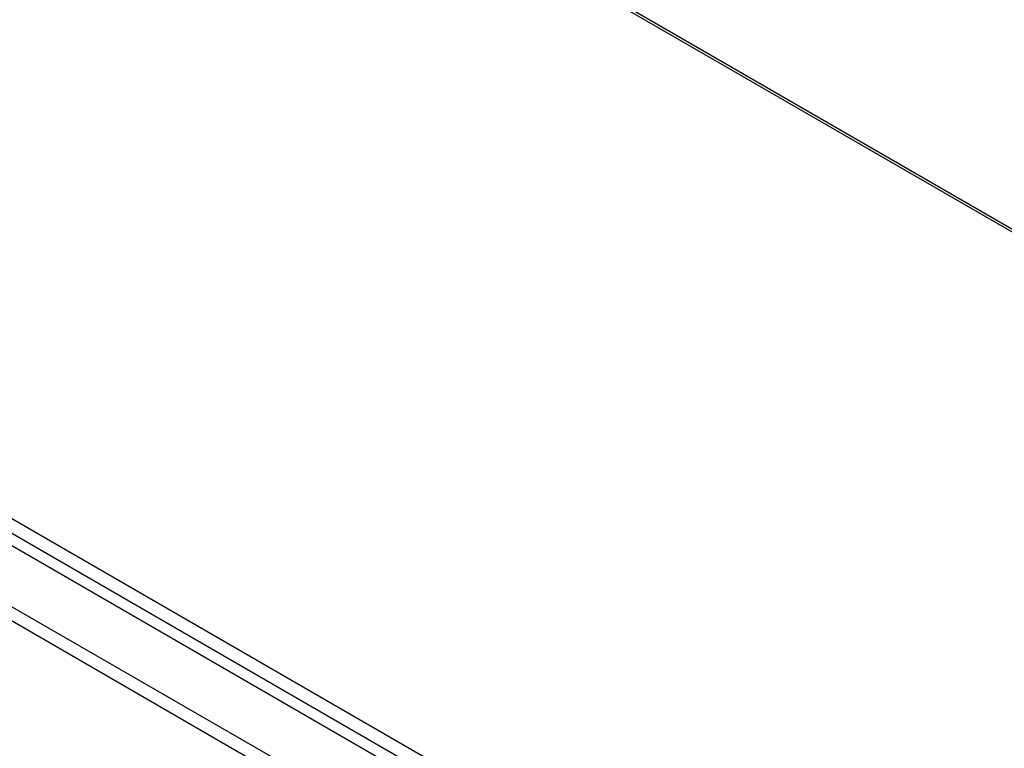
# Model space of a CAD drawing. Header units: inches. Extents: x 25 to 627, y 68 to 290.
# Tile 192 of 250: x 564.36 to 575.34, y 264.39 to 272.51. Entities that reach past the tile are written whole.
import ezdxf

# ---------------------------------------------------------------- set-up
doc = ezdxf.new("R2010")
doc.units = ezdxf.units.IN
doc.header["$MEASUREMENT"] = 0
doc.layers.add('Visible Edges(ANSI)', color=7, linetype='Continuous', lineweight=25)
doc.layers.add('Visible Tangent Edges(ANSI)', color=7, linetype='Continuous', lineweight=25)

msp = doc.modelspace()

# ---------------------------------------------------------------- linework, layer by layer
at = {"layer": 'Visible Edges(ANSI)'}
for p, q in [((543.265, 288.747), (584.67, 264.842)), ((533.857, 284.211), (576.004, 259.877))]:
    msp.add_line(p, q, dxfattribs=at)
at = {"layer": 'Visible Tangent Edges(ANSI)'}
for p, q in [((584.62, 264.837), (543.236, 288.73)), ((576.275, 260.019), (533.989, 284.433)), ((533.919, 284.312), (576.205, 259.898)), ((533.267, 283.87), (575.414, 259.536)), ((575.344, 259.415), (533.197, 283.749))]:
    msp.add_line(p, q, dxfattribs=at)

doc.saveas('drawing.dxf')
